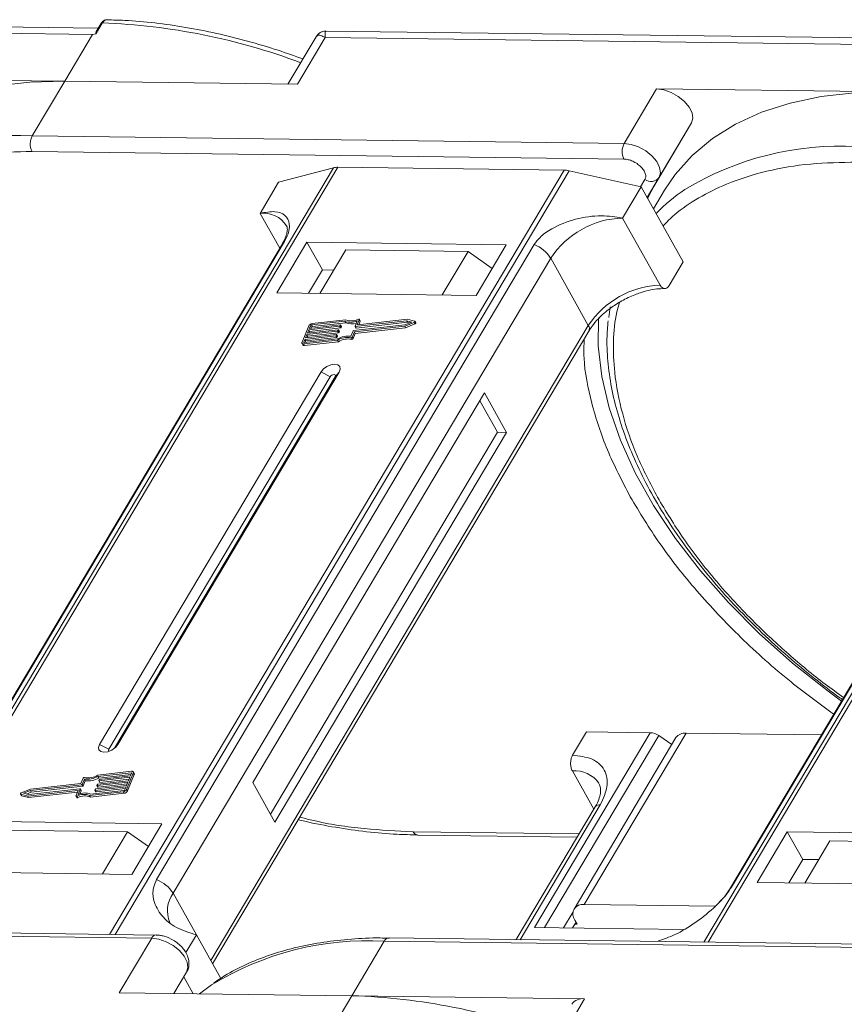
# Model space of a CAD drawing. Header units: millimetres. Extents: x -1374 to 811, y -432 to 1099.
# Tile 39 of 53: x 268 to 322, y 833 to 897. Entities that reach past the tile are written whole.
import ezdxf

# ---------------------------------------------------------------- set-up
doc = ezdxf.new("R2010")
doc.units = ezdxf.units.MM

msp = doc.modelspace()

# ---------------------------------------------------------------- linework, layer by layer
at = {"color": 7, "linetype": 'Continuous', "lineweight": 15}
for p, q in [((273.092, 896.797), (234.261, 897.297)), ((273.381, 897.136), (272.951, 896.414)), ((273.263, 897.085), (273.002, 896.646)), ((234.188, 896.875), (272.72, 896.379)), ((272.72, 896.379), (270.911, 893.337)), ((272.951, 896.414), (272.72, 896.379)), ((326.769, 896.106), (287.938, 896.606)), ((287.279, 896.233), (285.445, 893.15)), ((286.056, 893.142), (287.865, 896.184)), ((287.865, 896.184), (326.397, 895.688)), ((270.911, 893.337), (255.766, 893.532)), ((268.8, 889.788), (270.911, 893.337)), ((270.911, 893.337), (286.056, 893.142)), ((309.443, 892.841), (307.332, 889.292)), ((324.588, 892.646), (309.443, 892.841)), ((311.716, 890.631), (309.331, 886.619)), ((309.606, 887.082), (311.716, 890.631)), ((307.332, 889.292), (268.8, 889.788)), ((268.787, 888.766), (307.319, 888.27)), ((288.404, 887.71), (258.847, 838.016)), ((259.119, 838.013), (288.697, 887.743)), ((303.419, 887.554), (273.84, 837.823)), ((274.197, 837.819), (303.753, 887.513)), ((284.837, 886.771), (288.404, 887.71)), ((288.697, 887.743), (303.419, 887.554)), ((303.753, 887.513), (308.432, 886.467)), ((283.631, 884.743), (284.837, 886.771)), ((308.683, 886.944), (308.403, 886.474)), ((308.824, 885.767), (309.606, 887.082)), ((342.081, 887.019), (312.524, 837.325)), ((312.795, 837.322), (342.374, 887.052)), ((307.225, 884.439), (308.432, 886.467)), ((308.432, 886.467), (311.171, 881.578)), ((308.824, 885.767), (309.331, 886.619)), ((309.331, 886.619), (308.851, 885.718)), ((309.953, 886.251), (309.232, 885.039)), ((283.631, 884.743), (284.906, 882.468)), ((309.676, 880.065), (307.225, 884.439)), ((260.648, 841.596), (285.225, 882.918)), ((285.083, 882.765), (260.506, 841.443)), ((301.476, 882.709), (276.899, 841.387)), ((286.675, 882.865), (284.714, 879.569)), ((299.651, 882.698), (286.675, 882.865)), ((286.675, 882.865), (287.684, 881.064)), ((289.205, 882.372), (287.516, 879.533)), ((297.168, 882.27), (289.205, 882.372)), ((295.479, 879.431), (297.168, 882.27)), ((297.168, 882.27), (298.727, 881.145)), ((297.691, 879.402), (299.651, 882.698)), ((277.969, 840.496), (302.546, 881.817)), ((304.997, 877.443), (302.546, 881.817)), ((338.759, 882.074), (314.182, 840.752)), ((314.324, 840.905), (338.901, 882.227)), ((287.684, 881.064), (286.779, 879.543)), ((288.421, 881.054), (287.684, 881.064)), ((310.266, 880.057), (311.171, 881.578)), ((284.714, 879.569), (297.691, 879.402)), ((306.421, 878.668), (306.334, 877.958)), ((289.216, 877.816), (287.017, 877.567)), ((293.172, 877.758), (289.831, 877.38)), ((290.091, 877.82), (289.96, 877.5)), ((293.231, 877.849), (289.979, 877.481)), ((290.091, 877.82), (290.149, 877.717)), ((290.149, 877.742), (290.092, 877.845)), ((293.509, 877.669), (293.172, 877.758)), ((293.23, 877.655), (293.172, 877.758)), ((293.689, 877.728), (293.231, 877.849)), ((304.997, 877.443), (280.42, 836.121)), ((286.796, 877.416), (286.36, 876.355)), ((286.707, 876.942), (288.717, 877.169)), ((286.798, 877.163), (286.707, 876.942)), ((288.808, 877.391), (286.798, 877.163)), ((286.856, 877.06), (286.798, 877.163)), ((286.834, 877.252), (288.844, 877.479)), ((286.907, 877.429), (286.834, 877.252)), ((286.856, 877.06), (288.866, 877.288)), ((286.965, 877.326), (286.907, 877.429)), ((286.939, 877.264), (286.965, 877.326)), ((289.145, 877.724), (286.981, 877.479)), ((286.981, 877.479), (287.038, 877.376)), ((287.038, 877.376), (289.203, 877.621)), ((288.736, 877.15), (288.717, 877.106)), ((288.793, 877.06), (288.736, 877.163)), ((288.793, 877.048), (288.736, 877.15)), ((288.866, 877.288), (288.808, 877.391)), ((288.863, 877.46), (288.845, 877.416)), ((288.902, 877.313), (288.845, 877.416)), ((288.921, 877.369), (288.863, 877.472)), ((288.921, 877.357), (288.863, 877.46)), ((288.902, 877.313), (288.921, 877.357)), ((289.203, 877.621), (289.145, 877.724)), ((289.722, 877.114), (293.063, 877.492)), ((289.769, 877.035), (293.049, 877.406)), ((289.813, 877.399), (289.953, 877.741)), ((289.813, 877.386), (289.87, 877.283)), ((289.827, 876.932), (293.107, 877.303)), ((289.889, 877.277), (289.831, 877.38)), ((289.889, 877.277), (293.23, 877.655)), ((289.971, 877.481), (289.96, 877.5)), ((290.056, 877.489), (290.149, 877.717)), ((293.049, 877.406), (293.656, 877.647)), ((293.107, 877.303), (293.049, 877.406)), ((293.063, 877.492), (293.509, 877.669)), ((293.107, 877.303), (293.713, 877.544)), ((293.23, 877.655), (293.376, 877.616)), ((293.656, 877.647), (293.713, 877.544)), ((293.764, 877.613), (293.706, 877.716)), ((280.539, 835.908), (305.028, 877.081)), ((286.544, 876.544), (286.471, 876.367)), ((286.472, 876.241), (288.671, 876.49)), ((286.508, 876.329), (288.673, 876.574)), ((288.553, 876.771), (286.544, 876.544)), ((286.601, 876.441), (286.544, 876.544)), ((286.58, 876.633), (288.59, 876.86)), ((286.671, 876.854), (286.58, 876.633)), ((286.601, 876.441), (288.611, 876.668)), ((288.681, 877.081), (286.671, 876.854)), ((286.728, 876.751), (286.671, 876.854)), ((286.685, 876.644), (286.728, 876.751)), ((286.728, 876.751), (288.738, 876.978)), ((286.812, 876.954), (286.856, 877.06)), ((288.611, 876.668), (288.553, 876.771)), ((288.608, 876.841), (288.59, 876.797)), ((288.648, 876.694), (288.59, 876.797)), ((288.666, 876.75), (288.608, 876.853)), ((288.666, 876.738), (288.608, 876.841)), ((288.648, 876.694), (288.666, 876.738)), ((288.728, 876.387), (288.671, 876.49)), ((288.738, 876.978), (288.681, 877.081)), ((288.775, 877.003), (288.717, 877.106)), ((288.775, 877.003), (288.793, 877.048)), ((289.533, 876.644), (289.59, 876.541)), ((289.545, 876.747), (289.685, 877.089)), ((289.629, 876.693), (289.769, 877.035)), ((289.686, 876.59), (289.629, 876.693)), ((289.686, 876.59), (289.827, 876.932)), ((289.827, 876.932), (289.769, 877.035)), ((286.36, 876.28), (286.417, 876.177)), ((286.471, 876.367), (286.492, 876.329)), ((286.529, 876.138), (286.472, 876.241)), ((286.529, 876.138), (288.728, 876.387)), ((286.557, 876.335), (286.601, 876.441)), ((287.598, 874.423), (273.183, 850.188)), ((288.192, 874.109), (273.778, 849.873)), ((274.154, 849.937), (288.528, 874.105)), ((274.363, 850.172), (288.777, 874.408)), ((287.598, 874.423), (288.192, 874.109)), ((288.777, 874.408), (288.528, 874.105)), ((298.229, 873.06), (283.151, 847.709)), ((299.67, 870.487), (298.229, 873.06)), ((299.081, 870.494), (297.927, 872.553)), ((284.304, 845.65), (299.081, 870.494)), ((284.592, 845.136), (299.67, 870.487)), ((299.67, 870.487), (299.081, 870.494)), ((309.025, 850.947), (301.487, 838.272)), ((303.973, 849.48), (304.878, 851.001)), ((304.732, 839.763), (311.366, 850.917)), ((304.878, 851.001), (309.025, 850.947)), ((320.161, 850.804), (311.366, 850.917)), ((302.152, 838.264), (309.582, 850.756)), ((310.701, 850.627), (304.067, 839.473)), ((310.438, 850.185), (309.582, 850.756)), ((273.778, 849.873), (273.183, 850.188)), ((274.363, 850.172), (274.209, 849.986)), ((275.232, 848.347), (273.068, 848.102)), ((275.268, 848.435), (273.069, 848.187)), ((274.944, 847.26), (275.38, 848.321)), ((275.197, 848.132), (275.269, 848.309)), ((275.263, 848.292), (275.232, 848.347)), ((275.438, 848.293), (275.38, 848.396)), ((275.38, 848.321), (275.438, 848.219)), ((303.96, 848.458), (305.354, 845.97)), ((271.971, 847.641), (268.691, 847.27)), ((272.112, 847.983), (271.971, 847.641)), ((272.195, 847.929), (272.055, 847.587)), ((272.112, 847.484), (272.253, 847.826)), ((272.253, 847.826), (272.195, 847.929)), ((275.033, 847.734), (273.023, 847.507)), ((273.059, 847.595), (275.069, 847.823)), ((273.125, 847.999), (273.068, 848.102)), ((273.125, 847.999), (275.24, 848.238)), ((273.132, 847.835), (273.15, 847.879)), ((273.132, 847.823), (273.189, 847.72)), ((275.16, 848.044), (273.15, 847.816)), ((273.208, 847.713), (273.15, 847.816)), ((273.187, 847.905), (275.197, 848.132)), ((273.208, 847.713), (275.113, 847.929)), ((274.942, 847.513), (275.033, 847.734)), ((275.002, 847.157), (275.438, 848.219)), ((275.069, 847.823), (275.16, 848.044)), ((283.151, 847.709), (284.592, 845.136)), ((268.691, 847.27), (268.085, 847.029)), ((268.677, 847.184), (268.231, 847.007)), ((268.231, 847.007), (268.568, 846.919)), ((268.422, 846.957), (268.735, 847.081)), ((268.509, 846.828), (271.762, 847.195)), ((268.567, 846.725), (271.742, 847.084)), ((268.568, 846.919), (271.909, 847.296)), ((272.018, 847.562), (268.677, 847.184)), ((268.735, 847.081), (268.677, 847.184)), ((268.735, 847.081), (272.076, 847.459)), ((271.649, 846.856), (271.78, 847.176)), ((271.777, 847.168), (271.762, 847.195)), ((271.927, 847.277), (271.787, 846.936)), ((271.902, 846.973), (271.985, 847.174)), ((271.985, 847.187), (271.927, 847.29)), ((271.927, 847.277), (271.985, 847.174)), ((272.076, 847.459), (272.018, 847.562)), ((272.112, 847.484), (272.055, 847.587)), ((272.524, 846.86), (274.723, 847.109)), ((272.582, 846.757), (274.781, 847.006)), ((272.595, 846.952), (274.76, 847.197)), ((272.877, 847.216), (272.895, 847.26)), ((272.877, 847.204), (272.935, 847.101)), ((274.906, 847.425), (272.896, 847.197)), ((272.954, 847.094), (272.896, 847.197)), ((272.932, 847.286), (274.942, 847.513)), ((272.954, 847.094), (274.859, 847.31)), ((273.004, 847.526), (273.023, 847.57)), ((273.004, 847.513), (273.062, 847.41)), ((273.081, 847.404), (273.023, 847.507)), ((273.081, 847.404), (274.986, 847.619)), ((274.723, 847.109), (274.781, 847.006)), ((274.833, 847.248), (274.906, 847.425)), ((275.002, 847.157), (274.944, 847.26)), ((268.034, 846.96), (268.092, 846.857)), ((268.051, 846.948), (268.509, 846.828)), ((268.109, 846.845), (268.051, 846.948)), ((268.109, 846.845), (268.567, 846.725)), ((268.567, 846.725), (268.509, 846.828)), ((271.649, 846.832), (271.706, 846.729)), ((271.769, 846.723), (271.712, 846.825)), ((272.524, 846.86), (272.582, 846.757)), ((305.442, 846.118), (300.306, 837.482)), ((300.551, 837.479), (305.775, 846.264)), ((277.246, 845.026), (264.269, 845.193)), ((267.034, 844.596), (274.997, 844.493)), ((273.369, 841.756), (274.997, 844.493)), ((274.997, 844.493), (276.365, 843.546)), ((275.286, 841.731), (277.246, 845.026)), ((304.399, 844.364), (293.585, 844.504)), ((317.946, 844.503), (315.985, 841.207)), ((330.922, 844.336), (317.946, 844.503)), ((318.955, 842.701), (317.946, 844.503)), ((293.877, 844.288), (304.274, 844.154)), ((320.711, 843.905), (319.082, 841.167)), ((320.711, 843.905), (328.674, 843.802)), ((318.955, 842.701), (318.05, 841.18)), ((319.987, 842.688), (318.955, 842.701)), ((262.309, 841.898), (275.286, 841.731)), ((315.985, 841.207), (328.962, 841.04)), ((277.969, 840.496), (279.482, 837.794)), ((313.26, 839.653), (304.732, 839.763)), ((304.002, 839.284), (303.385, 838.248)), ((304.129, 838.749), (304.273, 838.492)), ((238.041, 838.072), (276.574, 837.576)), ((276.871, 837.784), (238.339, 838.28)), ((301.487, 838.272), (311.201, 838.147)), ((304.201, 838.62), (303.975, 838.24)), ((304.273, 838.492), (304.126, 838.494)), ((276.574, 837.576), (274.463, 834.027)), ((279.482, 837.794), (278.798, 836.643)), ((279.482, 837.794), (281.07, 834.959)), ((330.548, 837.093), (292.016, 837.589)), ((309.539, 837.364), (309.565, 837.407)), ((289.607, 833.832), (291.718, 837.381)), ((291.718, 837.381), (330.25, 836.885)), ((278.023, 833.982), (278.847, 835.366)), ((278.847, 835.366), (278.024, 833.982)), ((278.668, 835.066), (279.285, 833.965)), ((274.463, 834.027), (289.607, 833.832)), ((289.607, 833.832), (287.798, 830.79)), ((304.752, 833.637), (289.607, 833.832)), ((302.943, 830.595), (304.752, 833.637))]:
    msp.add_line(p, q, dxfattribs=at)
at = {"color": 7, "linetype": 'Continuous', "lineweight": 15, "flags": 128}
for points in [[(270.911, 893.337), (268.636, 893.276), (266.481, 893.033), (264.464, 892.61), (262.601, 892.01), (260.907, 891.239), (259.395, 890.303), (258.079, 889.208), (256.968, 887.965), (256.276, 886.941)], [(311.716, 890.631), (311.804, 890.931), (311.751, 891.285), (311.561, 891.661), (311.25, 892.029), (310.847, 892.356), (310.384, 892.613), (309.902, 892.78), (309.443, 892.841)], [(324.588, 892.646), (322.312, 892.585), (320.157, 892.342), (318.14, 891.919), (316.277, 891.319), (314.583, 890.548), (313.072, 889.612), (311.756, 888.517), (310.645, 887.274), (309.953, 886.251)], [(309.606, 887.082), (309.693, 887.382), (309.64, 887.735), (309.45, 888.112), (309.14, 888.48), (308.736, 888.807), (308.273, 889.064), (307.791, 889.231), (307.332, 889.292)], [(285.083, 882.765), (285.141, 882.844), (285.225, 882.918)], [(290.029, 877.851), (290.043, 877.856), (290.057, 877.858), (290.07, 877.857), (290.081, 877.854), (290.089, 877.848), (290.093, 877.84), (290.094, 877.831), (290.091, 877.82)], [(321.469, 853.004), (320.602, 853.642), (318.292, 855.478), (316.126, 857.407), (314.122, 859.413), (312.298, 861.479), (310.669, 863.588), (309.249, 865.721), (308.051, 867.861), (307.083, 869.988), (306.355, 872.085), (305.873, 874.134), (305.641, 876.118), (305.656, 877.952)], [(288.717, 877.169), (288.722, 877.17), (288.727, 877.169), (288.731, 877.167), (288.734, 877.165), (288.736, 877.162), (288.737, 877.159), (288.737, 877.155), (288.736, 877.15)], [(288.844, 877.479), (288.849, 877.479), (288.854, 877.478), (288.858, 877.477), (288.861, 877.475), (288.863, 877.472), (288.864, 877.468), (288.864, 877.464), (288.863, 877.46)], [(289.831, 877.38), (289.826, 877.38), (289.821, 877.38), (289.817, 877.382), (289.814, 877.384), (289.812, 877.387), (289.811, 877.391), (289.811, 877.395), (289.813, 877.399)], [(289.96, 877.5), (289.959, 877.495), (289.959, 877.492), (289.96, 877.488), (289.962, 877.485), (289.965, 877.483), (289.969, 877.481), (289.973, 877.481), (289.979, 877.481)], [(293.689, 877.728), (293.7, 877.723), (293.707, 877.715), (293.709, 877.704), (293.706, 877.692), (293.699, 877.679), (293.687, 877.666), (293.672, 877.655), (293.656, 877.647)], [(293.713, 877.544), (293.73, 877.552), (293.745, 877.563), (293.756, 877.576), (293.764, 877.589), (293.767, 877.601), (293.765, 877.612), (293.764, 877.613)], [(288.59, 876.86), (288.595, 876.86), (288.6, 876.859), (288.604, 876.858), (288.607, 876.856), (288.609, 876.853), (288.61, 876.849), (288.61, 876.845), (288.608, 876.841)], [(286.472, 876.241), (286.44, 876.24), (286.412, 876.244), (286.389, 876.253), (286.37, 876.266), (286.358, 876.284), (286.352, 876.305), (286.352, 876.329), (286.36, 876.355)], [(286.471, 876.367), (286.468, 876.359), (286.468, 876.351), (286.47, 876.344), (286.474, 876.338), (286.48, 876.333), (286.488, 876.33), (286.498, 876.329), (286.508, 876.329)], [(288.777, 874.408), (288.848, 874.603), (288.818, 874.769), (288.692, 874.881), (288.489, 874.923), (288.24, 874.887), (287.984, 874.78), (287.758, 874.617), (287.598, 874.423)], [(288.528, 874.105), (288.549, 874.16), (288.54, 874.208), (288.504, 874.24), (288.446, 874.251), (288.375, 874.241), (288.302, 874.211), (288.238, 874.164), (288.192, 874.109)], [(273.183, 850.188), (273.112, 849.993), (273.142, 849.827), (273.268, 849.714), (273.471, 849.673), (273.72, 849.709), (273.977, 849.816), (274.202, 849.979), (274.363, 850.172)], [(273.778, 849.873), (273.758, 849.818), (273.766, 849.771), (273.802, 849.739), (273.806, 849.737)], [(275.269, 848.309), (275.272, 848.317), (275.272, 848.325), (275.27, 848.332), (275.266, 848.338), (275.26, 848.343), (275.252, 848.346), (275.243, 848.347), (275.232, 848.347)], [(275.268, 848.435), (275.3, 848.436), (275.328, 848.432), (275.352, 848.423), (275.37, 848.41), (275.382, 848.392), (275.388, 848.371), (275.388, 848.347), (275.38, 848.321)], [(273.15, 847.816), (273.145, 847.816), (273.14, 847.817), (273.136, 847.818), (273.133, 847.821), (273.131, 847.824), (273.13, 847.827), (273.13, 847.831), (273.132, 847.835)], [(268.051, 846.948), (268.04, 846.953), (268.033, 846.961), (268.031, 846.972), (268.034, 846.985), (268.042, 846.998), (268.053, 847.01), (268.068, 847.021), (268.085, 847.029)], [(271.78, 847.176), (271.781, 847.181), (271.782, 847.185), (271.781, 847.188), (271.778, 847.191), (271.775, 847.193), (271.771, 847.195), (271.767, 847.196), (271.762, 847.195)], [(271.909, 847.296), (271.914, 847.297), (271.919, 847.296), (271.923, 847.294), (271.926, 847.292), (271.928, 847.289), (271.929, 847.286), (271.929, 847.282), (271.927, 847.277)], [(272.896, 847.197), (272.891, 847.197), (272.886, 847.198), (272.882, 847.199), (272.879, 847.201), (272.877, 847.204), (272.876, 847.208), (272.876, 847.212), (272.877, 847.216)], [(273.023, 847.507), (273.018, 847.507), (273.013, 847.507), (273.009, 847.509), (273.006, 847.511), (273.004, 847.514), (273.003, 847.517), (273.003, 847.521), (273.004, 847.526)], [(268.092, 846.857), (268.098, 846.85), (268.109, 846.845)], [(271.712, 846.825), (271.697, 846.82), (271.683, 846.818), (271.67, 846.819), (271.659, 846.822), (271.651, 846.828), (271.647, 846.836), (271.646, 846.846), (271.649, 846.856)], [(271.706, 846.729), (271.709, 846.725), (271.717, 846.719), (271.728, 846.716), (271.74, 846.715), (271.755, 846.718), (271.769, 846.723)], [(293.877, 844.288), (293.877, 844.288), (293.869, 844.288)], [(314.181, 840.749), (314.241, 840.831), (314.324, 840.905)], [(276.574, 837.576), (277.033, 837.515), (277.514, 837.349), (277.977, 837.091), (278.381, 836.765), (278.691, 836.397), (278.881, 836.02), (278.935, 835.666), (278.847, 835.366)], [(292.016, 837.589), (292.016, 837.589), (292.025, 837.589)], [(279.692, 833.96), (280.203, 834.347), (280.473, 834.536)]]:
    msp.add_lwpolyline(points, dxfattribs=at)
at = {"color": 7, "linetype": 'Continuous', "lineweight": 15}
for centre, radius, start, end in [((273.365, 897.011), 0.126, 82.49156, 144.10364), ((271.854, 856.193), 40.971, 69.39348, 87.86352), ((267.743, 870.299), 19.517, 86.89523, 121.269), ((269.779, 889.264), 1.11, 151.86538, 206.65442), ((308.311, 888.768), 1.11, 151.86538, 206.65442), ((321.42, 869.608), 19.517, 86.89523, 121.269), ((288.672, 886.645), 1.098, 88.72031, 104.14409), ((303.387, 885.916), 1.638, 77.08998, 88.8989), ((309.074, 887.484), 0.666, 234.0762, 322.90297), ((317.922, 876.363), 11.94, 123.74678, 135.50714), ((283.838, 882.937), 1.817, 33.1952, 96.53301), ((307.416, 878.612), 5.83, 91.86957, 146.65022), ((300.666, 880.649), 2.213, 31.86898, 68.55124), ((309.867, 874.238), 5.83, 91.86957, 146.65022), ((289.586, 878.684), 0.943, 246.89164, 297.97103), ((287.05, 877.283), 0.287, 96.59253, 152.29321), ((286.992, 877.384), 0.0955, 96.59253, 152.29321), ((287.049, 877.281), 0.0955, 96.59253, 152.29321), ((288.802, 877.438), 0.0478, 276.59253, 332.29321), ((288.86, 877.335), 0.0478, 276.59253, 332.29321), ((288.908, 877.363), 0.0138, 333.02121, 26.65141), ((289.529, 878.692), 1.042, 248.35959, 294.01857), ((289.577, 878.539), 0.991, 247.84687, 288.77105), ((289.728, 877.067), 0.0478, 96.59253, 152.29321), ((289.885, 877.295), 0.0183, 217.91724, 283.38081), ((290.125, 877.729), 0.0276, 333.09852, 26.5741), ((304.718, 877.237), 0.346, 333.31625, 36.51573), ((288.548, 876.819), 0.0478, 276.59253, 332.29321), ((288.606, 876.716), 0.0478, 276.59253, 332.29321), ((288.654, 876.744), 0.0138, 333.02121, 26.65141), ((289.293, 875.503), 1.167, 78.13867, 122.23452), ((289.362, 875.385), 1.375, 82.36132, 120.10827), ((288.675, 877.128), 0.0478, 276.59253, 332.29321), ((289.351, 875.4), 1.167, 78.13867, 122.23452), ((288.733, 877.026), 0.0478, 276.59253, 332.29321), ((288.781, 877.054), 0.0138, 333.02121, 26.65141), ((289.548, 876.733), 0.0903, 260.49805, 333.59787), ((289.605, 876.631), 0.0903, 260.49805, 333.59787), ((286.504, 876.245), 0.11, 217.91724, 283.38081), ((308.97, 849.879), 1.07, 55.09609, 87.03844), ((311.286, 850.195), 0.727, 83.64232, 143.56702), ((275.364, 848.256), 0.0826, 333.02121, 26.65141), ((304.122, 846.555), 1.91, 35.13686, 94.86934), ((272.192, 847.943), 0.0903, 80.49805, 153.59787), ((272.378, 849.291), 1.375, 262.36132, 300.10827), ((272.447, 849.173), 1.167, 258.13867, 302.23452), ((272.436, 849.189), 1.375, 262.36132, 300.10827), ((273.192, 847.857), 0.0478, 96.59253, 152.29321), ((273.204, 847.731), 0.0183, 217.91724, 283.38081), ((272.211, 845.984), 1.042, 68.35959, 114.01857), ((271.973, 847.181), 0.0138, 333.02121, 26.65141), ((272.012, 847.609), 0.0478, 276.59253, 332.29321), ((272.07, 847.506), 0.0478, 276.59253, 332.29321), ((272.938, 847.238), 0.0478, 96.59253, 152.29321), ((272.949, 847.112), 0.0183, 217.91724, 283.38081), ((273.065, 847.548), 0.0478, 96.59253, 152.29321), ((273.077, 847.422), 0.0183, 217.91724, 283.38081), ((274.69, 847.393), 0.287, 276.59253, 332.29321), ((274.749, 847.292), 0.0955, 276.59253, 332.29321), ((274.748, 847.291), 0.287, 276.59253, 332.29321), ((272.154, 845.993), 0.943, 66.89164, 117.97103), ((272.212, 845.89), 0.943, 66.89164, 117.97103), ((305.735, 845.902), 0.363, 83.64232, 143.56702), ((293.921, 844.652), 0.367, 203.79329, 261.81678), ((276.09, 839.327), 2.213, 31.86898, 68.55124), ((279.506, 839.364), 1.909, 143.64522, 203.44279), ((304.623, 839.142), 0.631, 80.05661, 218.47393), ((276.891, 837.439), 0.346, 93.05406, 156.53827), ((290.657, 817.932), 19.479, 86.87659, 121.52214), ((292.047, 837.227), 0.363, 94.95278, 154.87747), ((288.344, 793.104), 40.748, 69.35834, 88.22275), ((304.642, 832.756), 0.888, 82.87283, 144.3365)]:
    msp.add_arc(centre, radius, start, end, dxfattribs=at)
for points, knots in [([(273.68, 897.344), (273.64, 897.341), (273.56, 897.336), (273.445, 897.282), (273.341, 897.199), (273.289, 897.123), (273.263, 897.085)], [0, 0, 0, 0, 0.254858, 0.509073, 0.758744, 1, 1, 1, 1]), ([(273.688, 897.34), (273.671, 897.341), (273.603, 897.345), (273.491, 897.288), (273.416, 897.184), (273.381, 897.136)], [0, 0, 0, 0, 0.1530543, 0.607068, 1, 1, 1, 1]), ([(286.422, 894.793), (285.88, 894.985), (284.675, 895.414), (282.796, 895.967), (280.788, 896.469), (278.773, 896.866), (276.775, 897.148), (275.071, 897.308), (274.062, 897.323), (273.688, 897.329)], [0, 0, 0, 0, 0.123694, 0.275342, 0.43003, 0.586973, 0.745611, 0.905547, 1, 1, 1, 1]), ([(272.951, 896.414), (272.951, 896.413), (272.949, 896.413), (272.946, 896.414), (272.942, 896.418), (272.939, 896.438), (272.953, 896.523), (272.962, 896.607), (273.002, 896.645), (273.003, 896.646)], [0, 0, 0, 0, 0.007214, 0.014412, 0.026801, 0.065603, 0.248401, 0.979877, 1, 1, 1, 1]), ([(287.934, 896.606), (287.879, 896.603), (287.762, 896.597), (287.582, 896.531), (287.405, 896.413), (287.32, 896.292), (287.277, 896.23)], [0, 0, 0, 0, 0.212442, 0.455273, 0.721982, 1, 1, 1, 1]), ([(287.865, 896.184), (287.763, 896.235), (287.561, 896.336), (287.367, 896.35), (287.316, 896.257), (287.296, 896.222)], [0, 0, 0, 0, 0.384879, 0.766722, 1, 1, 1, 1]), ([(287.937, 896.598), (287.933, 896.601), (287.887, 896.638), (287.847, 896.508), (287.859, 896.292), (287.865, 896.184)], [0, 0, 0, 0, 0.038208, 0.516776, 1, 1, 1, 1]), ([(256.181, 884.612), (256.423, 884.859), (257.095, 885.547), (258.478, 886.464), (260.451, 887.454), (262.875, 888.219), (265.715, 888.71), (267.774, 888.748), (268.787, 888.766)], [0, 0, 0, 0, 0.089262, 0.24819, 0.407138, 0.610435, 0.808191, 1, 1, 1, 1]), ([(307.319, 888.27), (307.407, 888.263), (307.588, 888.248), (307.886, 888.143), (308.169, 887.985), (308.413, 887.787), (308.601, 887.565), (308.717, 887.334), (308.754, 887.115), (308.706, 887), (308.683, 886.944)], [0, 0, 0, 0, 0.12225, 0.25, 0.37775, 0.5, 0.62225, 0.75, 0.87775, 1, 1, 1, 1]), ([(309.858, 883.921), (310.1, 884.169), (310.772, 884.856), (312.155, 885.773), (314.128, 886.763), (316.552, 887.528), (319.392, 888.019), (321.45, 888.057), (322.464, 888.075)], [0, 0, 0, 0, 0.089262, 0.24819, 0.407138, 0.610435, 0.808191, 1, 1, 1, 1]), ([(285.225, 882.918), (285.31, 883.085), (285.53, 883.514), (285.574, 884.135), (285.305, 884.66), (284.648, 884.926), (283.972, 884.804), (283.631, 884.743)], [0, 0, 0, 0, 0.111335, 0.286497, 0.521289, 0.758582, 1, 1, 1, 1]), ([(307.225, 884.439), (306.772, 884.508), (305.788, 884.657), (304.147, 884.422), (302.776, 883.877), (301.877, 883.257), (301.592, 882.868), (301.476, 882.709)], [0, 0, 0, 0, 0.222481, 0.483081, 0.73977, 0.893878, 1, 1, 1, 1]), ([(285.357, 883.935), (285.358, 883.934), (285.388, 883.896), (285.402, 883.827), (285.412, 883.583), (285.32, 883.245), (285.206, 882.955), (285.09, 882.783), (285.077, 882.764)], [0, 0, 0, 0, 0.005744, 0.306611, 0.531667, 0.753453, 0.971797, 1, 1, 1, 1]), ([(307.172, 879.047), (307.452, 879.19), (307.844, 879.392), (308.434, 879.603), (308.922, 879.74), (309.47, 879.836), (309.801, 879.845), (309.969, 879.849)], [0, 0, 0, 0, 0.294099, 0.412703, 0.605791, 0.800293, 1, 1, 1, 1]), ([(310.266, 880.057), (310.229, 880.006), (310.155, 879.903), (310.015, 879.84), (309.874, 879.856), (309.756, 879.94), (309.699, 880.029), (309.676, 880.065)], [0, 0, 0, 0, 0.214694, 0.429388, 0.644082, 0.858775, 1, 1, 1, 1]), ([(305.038, 877.082), (305.101, 877.187), (305.26, 877.453), (305.604, 877.85), (306.017, 878.244), (306.515, 878.648), (306.921, 878.894), (307.172, 879.047)], [0, 0, 0, 0, 0.149323, 0.380846, 0.555425, 0.724977, 1, 1, 1, 1]), ([(309.499, 866.27), (309.031, 867.17), (308.081, 868.996), (307.157, 871.726), (306.67, 874.222), (306.602, 876.426), (306.722, 877.948), (306.961, 878.744), (307.022, 878.95)], [0, 0, 0, 0, 0.198524, 0.403205, 0.613647, 0.778148, 0.942668, 1, 1, 1, 1]), ([(306.288, 877.755), (306.254, 877.368), (306.173, 876.449), (306.262, 874.926), (306.521, 873.21), (306.967, 871.455), (307.588, 869.674), (308.382, 867.878), (309.34, 866.078), (310.456, 864.287), (311.719, 862.515), (313.12, 860.776), (314.643, 859.083), (316.27, 857.454), (317.962, 855.913), (319.667, 854.506), (320.859, 853.584), (321.478, 853.146), (321.531, 853.108)], [0, 0, 0, 0, 0.050321, 0.119623, 0.188978, 0.258334, 0.327647, 0.39688, 0.465996, 0.534955, 0.603709, 0.672177, 0.740215, 0.807551, 0.873593, 0.936793, 0.994595, 1, 1, 1, 1]), ([(304.726, 876.574), (304.713, 876.162), (304.671, 874.83), (305.164, 872.402), (306.132, 869.372), (307.199, 867.316), (307.729, 866.293)], [0, 0, 0, 0, 0.131047, 0.423394, 0.71326, 1, 1, 1, 1]), ([(307.729, 866.293), (308.342, 865.277), (309.584, 863.217), (312.022, 860.137), (314.887, 857.113), (317.882, 854.41), (320.028, 852.846), (320.968, 852.161)], [0, 0, 0, 0, 0.202029, 0.409492, 0.620744, 0.833942, 1, 1, 1, 1]), ([(321.612, 853.243), (321.211, 853.528), (319.963, 854.416), (318.021, 856.041), (315.604, 858.277), (313.281, 860.796), (311.137, 863.542), (310.039, 865.37), (309.499, 866.27)], [0, 0, 0, 0, 0.076289, 0.237481, 0.398693, 0.604886, 0.805459, 1, 1, 1, 1]), ([(303.973, 849.48), (303.942, 849.417), (303.881, 849.292), (303.84, 849.051), (303.845, 848.806), (303.89, 848.6), (303.94, 848.499), (303.96, 848.458)], [0, 0, 0, 0, 0.214694, 0.429388, 0.644082, 0.858775, 1, 1, 1, 1]), ([(305.775, 846.264), (305.963, 846.663), (306.252, 847.277), (306.231, 848.021), (306.057, 848.534), (305.71, 848.951), (305.086, 849.357), (304.412, 849.432), (303.973, 849.48)], [0, 0, 0, 0, 0.239457, 0.368361, 0.5, 0.631639, 0.760543, 1, 1, 1, 1]), ([(305.671, 847.643), (305.708, 847.579), (305.79, 847.436), (305.809, 847.123), (305.728, 846.718), (305.598, 846.372), (305.463, 846.165), (305.432, 846.117)], [0, 0, 0, 0, 0.209538, 0.461851, 0.698708, 0.93023, 1, 1, 1, 1]), ([(286.121, 845.293), (286.263, 845.257), (287.085, 845.049), (288.573, 844.775), (290.573, 844.485), (292.348, 844.323), (293.426, 844.308), (293.87, 844.301)], [0, 0, 0, 0, 0.052717, 0.30573, 0.561476, 0.819314, 1, 1, 1, 1]), ([(293.585, 844.504), (292.535, 844.554), (290.403, 844.656), (287.905, 845.014), (286.475, 845.388), (286.218, 845.455)], [0, 0, 0, 0, 0.442982, 0.899702, 1, 1, 1, 1]), ([(276.899, 841.387), (276.818, 841.211), (276.612, 840.758), (276.687, 839.923), (277.171, 839.014), (278.13, 838.21), (279.029, 837.934), (279.482, 837.794)], [0, 0, 0, 0, 0.111335, 0.286497, 0.521289, 0.758582, 1, 1, 1, 1]), ([(309.565, 837.407), (309.914, 837.523), (310.673, 837.776), (311.999, 838.573), (313.151, 839.51), (313.938, 840.328), (314.213, 840.738), (314.324, 840.905)], [0, 0, 0, 0, 0.222481, 0.483081, 0.73977, 0.893878, 1, 1, 1, 1]), ([(314.177, 840.751), (314.098, 840.623), (313.929, 840.35), (313.663, 840.063), (313.522, 839.911)], [0, 0, 0, 0, 0.467677, 1, 1, 1, 1]), ([(277.984, 837.448), (277.786, 837.547), (277.51, 837.684), (277.131, 837.771), (276.962, 837.773), (276.873, 837.775)], [0, 0, 0, 0, 0.5471087, 0.7598003, 1, 1, 1, 1]), ([(278.844, 835.375), (278.853, 835.385), (278.963, 835.514), (279.022, 835.868), (278.972, 836.306), (278.799, 836.674), (278.575, 836.976), (278.306, 837.238), (278.087, 837.381), (277.984, 837.448)], [0, 0, 0, 0, 0.0163928, 0.2107176, 0.4137377, 0.5719294, 0.7055117, 0.8614773, 1, 1, 1, 1]), ([(292.023, 837.576), (291.827, 837.582), (290.985, 837.609), (289.559, 837.531), (287.757, 837.338), (286.041, 837.008), (284.412, 836.554), (282.889, 835.965), (281.615, 835.343), (280.91, 834.863), (280.627, 834.67)], [0, 0, 0, 0, 0.042725, 0.184157, 0.326261, 0.469019, 0.612495, 0.756832, 0.902269, 1, 1, 1, 1])]:
    msp.add_open_spline(points, degree=3, knots=knots, dxfattribs=at)

doc.saveas('drawing.dxf')
